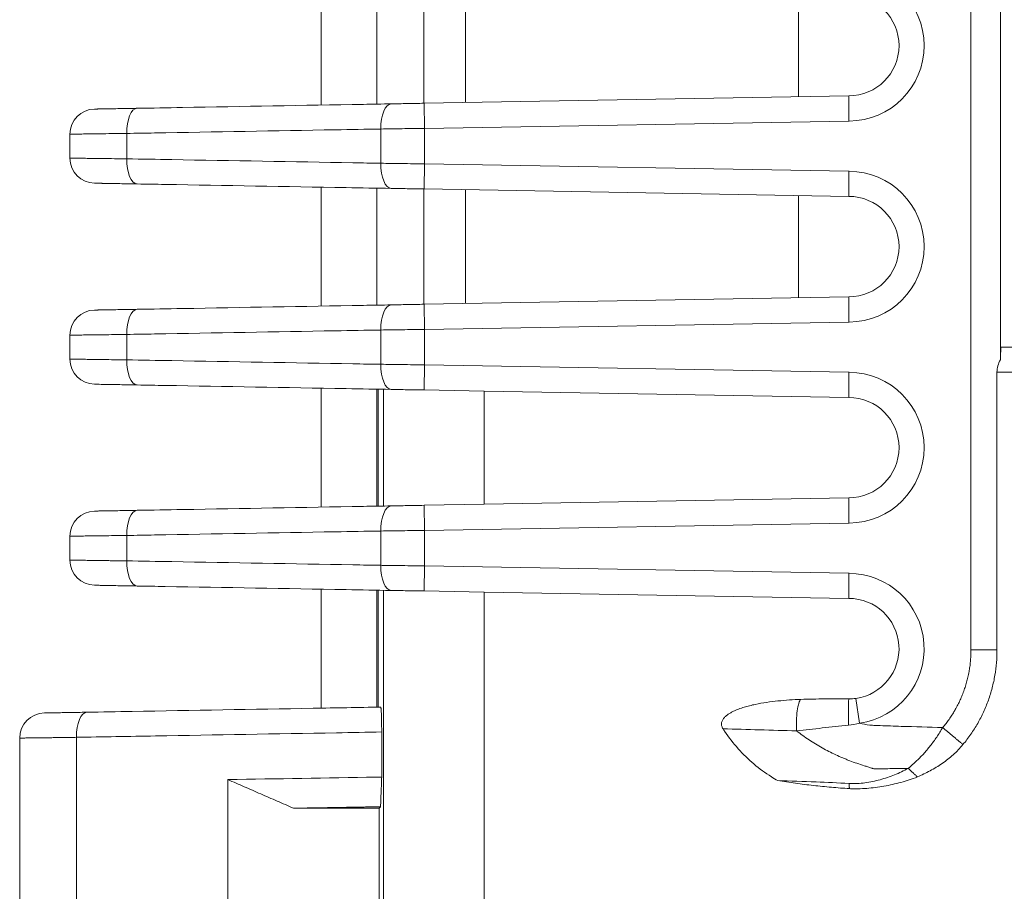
# Model space of a CAD drawing. Header units: millimetres. Extents: x 990 to 1809, y 0 to 562.
# Tile 46 of 256: x 1197 to 1217, y 294 to 311. Entities that reach past the tile are written whole.
import ezdxf

# ---------------------------------------------------------------- set-up
doc = ezdxf.new("R2010")
doc.units = ezdxf.units.MM
doc.layers.add('1', color=7, linetype='Continuous', true_color=0xffffff)

msp = doc.modelspace()

# ---------------------------------------------------------------- linework, layer by layer
at = {"layer": '1', "color": 7, "linetype": 'Continuous', "lineweight": 18}
for p, q in [((1216.353, 298.616), (1216.353, 378.66)), ((1216.94, 378.66), (1216.94, 304.388)), ((1203.421, 309.455), (1203.421, 311.821)), ((1204.528, 311.802), (1204.528, 309.474)), ((1205.467, 309.491), (1205.467, 311.786)), ((1206.29, 311.771), (1206.29, 309.505)), ((1205.469, 309.491), (1213.921, 309.638)), ((1205.477, 308.991), (1205.469, 309.491)), ((1213.925, 309.138), (1205.477, 308.991)), ((1205.469, 307.786), (1205.477, 308.286)), ((1205.477, 308.286), (1213.925, 308.138)), ((1203.421, 305.455), (1203.421, 307.821)), ((1204.528, 307.802), (1204.528, 305.474)), ((1205.467, 305.491), (1205.467, 307.786)), ((1213.921, 307.638), (1205.469, 307.786)), ((1206.29, 307.771), (1206.29, 305.505)), ((1205.469, 305.491), (1213.921, 305.638)), ((1205.469, 305.491), (1205.477, 304.991)), ((1213.925, 305.138), (1205.477, 304.991)), ((1216.955, 304.638), (1219.348, 304.638)), ((1205.469, 303.786), (1205.477, 304.286)), ((1205.477, 304.286), (1213.925, 304.138)), ((1219.826, 304.138), (1216.871, 304.138)), ((1216.871, 304.138), (1216.871, 298.616)), ((1203.421, 301.455), (1203.421, 303.821)), ((1204.528, 303.802), (1204.528, 301.474)), ((1204.558, 303.802), (1204.558, 301.475)), ((1204.663, 301.477), (1204.663, 303.8)), ((1206.662, 303.765), (1205.469, 303.786)), ((1206.662, 303.765), (1206.662, 301.511)), ((1213.921, 303.638), (1206.662, 303.765)), ((1206.662, 301.511), (1213.921, 301.638)), ((1205.469, 301.491), (1206.662, 301.511)), ((1205.469, 301.491), (1205.477, 300.991)), ((1213.925, 301.138), (1205.477, 300.991)), ((1205.477, 300.286), (1205.469, 299.786)), ((1205.477, 300.286), (1213.925, 300.138)), ((1203.421, 297.455), (1203.421, 299.821)), ((1204.528, 299.802), (1204.528, 297.474)), ((1204.558, 299.802), (1204.558, 297.475)), ((1204.663, 280.205), (1204.663, 299.8)), ((1206.662, 299.765), (1205.469, 299.786)), ((1206.662, 299.765), (1206.662, 280.217)), ((1213.921, 299.638), (1206.662, 299.765)), ((1214.135, 297.154), (1214.064, 297.648)), ((1202.872, 295.463), (1204.573, 295.463)), ((1204.603, 295.493), (1204.573, 295.463)), ((1204.573, 284.545), (1204.573, 295.463))]:
    msp.add_line(p, q, dxfattribs=at)
for centre, radius, start, end in [((1213.921, 310.638), 1.5, 270.1835, 89.8165), ((1213.921, 310.638), 1, 270, 90), ((1198.921, 308.876), 0.5, 91, 180), ((1198.921, 308.4), 0.5, 180, 269), ((1213.921, 306.638), 1.5, 270.1835, 89.8165), ((1213.921, 306.638), 1, 270, 90), ((1198.921, 304.876), 0.5, 91, 180), ((1198.921, 304.4), 0.5, 180, 269), ((1213.921, 302.638), 1.5, 270.1835, 89.8165), ((1213.921, 302.638), 1, 270, 90), ((1198.921, 300.876), 0.5, 91, 180), ((1198.921, 300.4), 0.5, 180, 269), ((1213.921, 298.638), 1.5, 278.232, 89.8165), ((1213.921, 298.638), 1, 278.232, 90), ((1197.921, 296.859), 0.5, 91, 180)]:
    msp.add_arc(centre, radius, start, end, dxfattribs=at)
for centre, major_axis, ratio, start_param, end_param in [((1204.825, 308.979), (-0.009, 0.5), 0.434695, 0, 1.563209), ((1199.768, 308.891), (0.009, -0.5), 0.434695, 3.141593, 4.704802), ((1199.768, 308.385), (0.009, 0.5), 0.434695, 1.578384, 3.141593), ((1204.825, 308.297), (0.009, 0.5), 0.434695, 1.578384, 3.141593), ((1199.768, 304.891), (0.009, -0.5), 0.434695, 3.141593, 4.704802), ((1204.825, 304.979), (-0.009, 0.5), 0.434695, 0, 1.563209), ((1216.955, 304.138), (0, 0.5), 0.034921, 0, 1.048311), ((1199.768, 304.385), (0.009, 0.5), 0.434695, 1.578384, 3.141593), ((1217.389, 304.138), (0.518, 0), 0.965689, 2.619107, 3.141593), ((1204.825, 304.297), (0.009, 0.5), 0.434695, 1.578384, 3.141593), ((1199.768, 300.891), (0.009, -0.5), 0.434695, 3.141593, 4.704802), ((1204.825, 300.979), (-0.009, 0.5), 0.434695, 0, 1.563208), ((1199.768, 300.385), (0.009, 0.5), 0.434695, 1.578384, 3.141593), ((1204.825, 300.297), (0.009, 0.5), 0.434696, 1.578383, 3.141593), ((1212.987, 297.138), (0, -0.5), 0.214864, 3.329004, 4.989649), ((1213.921, 297.138), (0, -0.5), 0.015275, 3.145117, 4.758398), ((1198.768, 296.874), (0.009, -0.5), 0.434695, 3.141593, 4.704801)]:
    msp.add_ellipse(centre, major_axis=major_axis, ratio=ratio, start_param=start_param, end_param=end_param, dxfattribs=at)
for points, degree in [([(1212.922, 311.656), (1212.922, 309.621)], 1), ([(1198.421, 308.4), (1198.421, 308.559), (1198.421, 308.717), (1198.421, 308.876)], 3), ([(1199.551, 308.891), (1199.551, 308.722), (1199.551, 308.554), (1199.551, 308.385)], 3), ([(1204.608, 308.297), (1204.608, 308.524), (1204.608, 308.752), (1204.608, 308.979)], 3), ([(1205.477, 308.991), (1205.477, 308.756), (1205.477, 308.521), (1205.477, 308.286)], 3), ([(1212.922, 307.656), (1212.922, 305.621)], 1), ([(1204.608, 304.297), (1204.608, 304.524), (1204.608, 304.752), (1204.608, 304.979)], 3), ([(1205.477, 304.991), (1205.477, 304.756), (1205.477, 304.521), (1205.477, 304.286)], 3), ([(1198.421, 304.4), (1198.421, 304.559), (1198.421, 304.717), (1198.421, 304.876)], 3), ([(1198.421, 300.4), (1198.421, 300.559), (1198.421, 300.717), (1198.421, 300.876)], 3), ([(1199.551, 300.891), (1199.551, 300.722), (1199.551, 300.554), (1199.551, 300.385)], 3), ([(1204.608, 300.297), (1204.608, 300.524), (1204.608, 300.752), (1204.608, 300.979)], 3), ([(1205.477, 300.991), (1205.477, 300.756), (1205.477, 300.521), (1205.477, 300.286)], 3), ([(1215.791, 297.068), (1216.062, 297.389), (1216.355, 298.195), (1216.353, 298.616)], 2), ([(1216.353, 298.616), (1216.871, 298.616)], 1), ([(1213.92, 297.638), (1213.968, 297.638), (1214.016, 297.642), (1214.064, 297.648)], 3), ([(1214.135, 297.154), (1214.062, 297.135), (1213.988, 297.122), (1213.913, 297.115)], 3), ([(1204.625, 296.98), (1204.625, 296.681), (1204.625, 296.383), (1204.625, 296.084)], 3), ([(1215.791, 297.068), (1216.193, 296.731)], 1), ([(1215.104, 296.256), (1215.287, 296.086)], 1), ([(1202.872, 295.463), (1201.563, 296.033)], 1), ([(1213.926, 295.956), (1213.934, 295.853)], 1), ([(1204.602, 295.493), (1203.737, 295.478), (1202.872, 295.463)], 2)]:
    msp.add_open_spline(points, degree=degree, dxfattribs=at)
for points, knots in [([(1213.925, 309.138), (1213.925, 309.154), (1213.925, 309.171), (1213.925, 309.203), (1213.924, 309.22), (1213.924, 309.252), (1213.924, 309.268), (1213.924, 309.299), (1213.923, 309.33), (1213.923, 309.359), (1213.923, 309.388), (1213.923, 309.403), (1213.922, 309.443), (1213.922, 309.469), (1213.922, 309.503), (1213.922, 309.514), (1213.921, 309.535), (1213.921, 309.545), (1213.921, 309.572), (1213.921, 309.587), (1213.921, 309.606), (1213.921, 309.612), (1213.921, 309.621), (1213.921, 309.625), (1213.921, 309.635), (1213.921, 309.638), (1213.921, 309.638)], [0, 0, 0, 0, 0.0625, 0.0625, 0.125, 0.125, 0.1875, 0.1875, 0.25, 0.3125, 0.3125, 0.375, 0.375, 0.5, 0.5, 0.5625, 0.5625, 0.625, 0.625, 0.75, 0.75, 0.8125, 0.8125, 0.875, 0.875, 1, 1, 1, 1]), ([(1199.76, 309.391), (1200.06, 309.396), (1200.36, 309.401), (1201.861, 309.428), (1203.061, 309.449), (1204.447, 309.473), (1204.632, 309.476), (1204.817, 309.479)], [0, 0, 0, 0, 0.178059, 0.178059, 0.890297, 0.890297, 1, 1, 1, 1]), ([(1204.817, 309.479), (1204.868, 309.48), (1204.971, 309.482), (1205.132, 309.485), (1205.243, 309.487), (1205.356, 309.489), (1205.412, 309.49), (1205.469, 309.491)], [0, 0, 0, 0, 0.25, 0.5, 0.75, 0.75, 1, 1, 1, 1]), ([(1198.912, 309.376), (1198.912, 309.376), (1198.917, 309.376), (1198.936, 309.377), (1198.951, 309.377), (1198.975, 309.377), (1198.98, 309.377), (1198.991, 309.378), (1198.997, 309.378), (1199.015, 309.378), (1199.028, 309.378), (1199.071, 309.379), (1199.104, 309.379), (1199.159, 309.38), (1199.179, 309.381), (1199.21, 309.381), (1199.221, 309.382), (1199.242, 309.382), (1199.253, 309.382), (1199.31, 309.383), (1199.408, 309.385), (1199.518, 309.387), (1199.605, 309.388), (1199.635, 309.389), (1199.697, 309.39), (1199.728, 309.39), (1199.76, 309.391)], [0, 0, 0, 0, 0.125, 0.125, 0.25, 0.25, 0.28125, 0.28125, 0.3125, 0.3125, 0.375, 0.375, 0.5, 0.5, 0.5625, 0.5625, 0.59375, 0.59375, 0.625, 0.625, 0.75, 0.875, 0.875, 0.9375, 0.9375, 1, 1, 1, 1]), ([(1199.551, 308.891), (1199.509, 308.89), (1199.467, 308.89), (1199.385, 308.889), (1199.345, 308.888), (1199.228, 308.887), (1199.081, 308.885), (1198.952, 308.883), (1198.876, 308.882), (1198.861, 308.882), (1198.832, 308.882), (1198.79, 308.881), (1198.751, 308.881), (1198.676, 308.88), (1198.633, 308.879), (1198.576, 308.878), (1198.558, 308.878), (1198.534, 308.878), (1198.526, 308.878), (1198.512, 308.877), (1198.505, 308.877), (1198.472, 308.877), (1198.453, 308.877), (1198.427, 308.876), (1198.42, 308.876), (1198.421, 308.876)], [0, 0, 0, 0, 0.062471, 0.062471, 0.124941, 0.124941, 0.249883, 0.374824, 0.374824, 0.406059, 0.406059, 0.437295, 0.499765, 0.499765, 0.624707, 0.624707, 0.687177, 0.687177, 0.718413, 0.718413, 0.749648, 0.749648, 0.874589, 0.874589, 1, 1, 1, 1]), ([(1204.608, 308.979), (1204.308, 308.974), (1204.008, 308.969), (1202.507, 308.943), (1201.306, 308.922), (1199.921, 308.897), (1199.736, 308.894), (1199.551, 308.891)], [0, 0, 0, 0, 0.178059, 0.178059, 0.890297, 0.890297, 1, 1, 1, 1]), ([(1205.477, 308.991), (1205.402, 308.99), (1205.327, 308.989), (1205.177, 308.987), (1205.103, 308.986), (1204.957, 308.984), (1204.886, 308.983), (1204.745, 308.981), (1204.676, 308.98), (1204.608, 308.979)], [0, 0, 0, 0, 0.25, 0.25, 0.5, 0.5, 0.75, 0.75, 1, 1, 1, 1]), ([(1198.421, 308.4), (1198.421, 308.4), (1198.422, 308.4), (1198.429, 308.4), (1198.434, 308.4), (1198.454, 308.4), (1198.493, 308.399), (1198.557, 308.398), (1198.605, 308.398), (1198.615, 308.397), (1198.635, 308.397), (1198.667, 308.397), (1198.703, 308.396), (1198.777, 308.395), (1198.832, 308.395), (1198.922, 308.393), (1198.953, 308.393), (1199.002, 308.392), (1199.019, 308.392), (1199.053, 308.392), (1199.07, 308.391), (1199.157, 308.39), (1199.231, 308.389), (1199.385, 308.387), (1199.466, 308.386), (1199.551, 308.385)], [0, 0, 0, 0, 0.061972, 0.061972, 0.124507, 0.124507, 0.249577, 0.374648, 0.374648, 0.405915, 0.405915, 0.437183, 0.499718, 0.499718, 0.624789, 0.624789, 0.687324, 0.687324, 0.718592, 0.718592, 0.749859, 0.749859, 0.87493, 0.87493, 1, 1, 1, 1]), ([(1199.551, 308.385), (1199.851, 308.38), (1200.151, 308.375), (1201.652, 308.349), (1202.853, 308.328), (1204.238, 308.303), (1204.423, 308.3), (1204.608, 308.297)], [0, 0, 0, 0, 0.178059, 0.178059, 0.890297, 0.890297, 1, 1, 1, 1]), ([(1204.608, 308.297), (1204.676, 308.296), (1204.745, 308.295), (1204.886, 308.293), (1204.957, 308.292), (1205.103, 308.29), (1205.177, 308.289), (1205.327, 308.288), (1205.402, 308.287), (1205.477, 308.286)], [0, 0, 0, 0, 0.25, 0.25, 0.5, 0.5, 0.75, 0.75, 1, 1, 1, 1]), ([(1213.925, 308.138), (1213.925, 308.122), (1213.925, 308.106), (1213.925, 308.073), (1213.924, 308.056), (1213.924, 308.024), (1213.924, 308.008), (1213.924, 307.977), (1213.923, 307.946), (1213.923, 307.917), (1213.923, 307.888), (1213.923, 307.874), (1213.922, 307.833), (1213.922, 307.808), (1213.922, 307.773), (1213.922, 307.762), (1213.921, 307.741), (1213.921, 307.731), (1213.921, 307.704), (1213.921, 307.689), (1213.921, 307.67), (1213.921, 307.664), (1213.921, 307.655), (1213.921, 307.651), (1213.921, 307.641), (1213.921, 307.638), (1213.921, 307.638)], [0, 0, 0, 0, 0.0625, 0.0625, 0.125, 0.125, 0.1875, 0.1875, 0.25, 0.3125, 0.3125, 0.375, 0.375, 0.5, 0.5, 0.5625, 0.5625, 0.625, 0.625, 0.75, 0.75, 0.8125, 0.8125, 0.875, 0.875, 1, 1, 1, 1]), ([(1199.76, 307.885), (1199.696, 307.886), (1199.635, 307.887), (1199.519, 307.889), (1199.464, 307.89), (1199.399, 307.892), (1199.386, 307.892), (1199.361, 307.892), (1199.348, 307.892), (1199.311, 307.893), (1199.288, 307.894), (1199.22, 307.895), (1199.179, 307.895), (1199.123, 307.896), (1199.106, 307.897), (1199.081, 307.897), (1199.073, 307.897), (1199.057, 307.898), (1199.05, 307.898), (1199.014, 307.898), (1198.966, 307.899), (1198.937, 307.9), (1198.922, 307.9), (1198.918, 307.9), (1198.913, 307.9), (1198.912, 307.9), (1198.912, 307.9)], [0, 0, 0, 0, 0.125003, 0.125003, 0.250006, 0.250006, 0.281256, 0.281256, 0.312507, 0.312507, 0.375008, 0.375008, 0.500011, 0.500011, 0.562513, 0.562513, 0.593763, 0.593763, 0.625014, 0.625014, 0.750017, 0.87502, 0.87502, 0.937521, 0.937521, 1, 1, 1, 1]), ([(1204.817, 307.797), (1204.516, 307.802), (1204.216, 307.807), (1202.716, 307.834), (1201.515, 307.855), (1200.13, 307.879), (1199.945, 307.882), (1199.76, 307.885)], [0, 0, 0, 0, 0.178059, 0.178059, 0.890297, 0.890297, 1, 1, 1, 1]), ([(1205.469, 307.786), (1205.412, 307.787), (1205.356, 307.788), (1205.243, 307.79), (1205.132, 307.791), (1204.971, 307.794), (1204.868, 307.796), (1204.817, 307.797)], [0, 0, 0, 0, 0.25, 0.25, 0.5, 0.75, 1, 1, 1, 1]), ([(1213.925, 305.138), (1213.925, 305.154), (1213.925, 305.171), (1213.925, 305.203), (1213.924, 305.22), (1213.924, 305.252), (1213.924, 305.268), (1213.924, 305.299), (1213.923, 305.33), (1213.923, 305.359), (1213.923, 305.388), (1213.923, 305.403), (1213.922, 305.443), (1213.922, 305.469), (1213.922, 305.503), (1213.922, 305.514), (1213.921, 305.535), (1213.921, 305.545), (1213.921, 305.572), (1213.921, 305.587), (1213.921, 305.606), (1213.921, 305.612), (1213.921, 305.621), (1213.921, 305.625), (1213.921, 305.635), (1213.921, 305.638), (1213.921, 305.638)], [0, 0, 0, 0, 0.0625, 0.0625, 0.125, 0.125, 0.1875, 0.1875, 0.25, 0.3125, 0.3125, 0.375, 0.375, 0.5, 0.5, 0.5625, 0.5625, 0.625, 0.625, 0.75, 0.75, 0.8125, 0.8125, 0.875, 0.875, 1, 1, 1, 1]), ([(1198.912, 305.376), (1198.912, 305.376), (1198.917, 305.376), (1198.936, 305.377), (1198.951, 305.377), (1198.975, 305.377), (1198.98, 305.377), (1198.991, 305.378), (1198.997, 305.378), (1199.015, 305.378), (1199.028, 305.378), (1199.071, 305.379), (1199.104, 305.379), (1199.159, 305.38), (1199.179, 305.381), (1199.21, 305.381), (1199.221, 305.382), (1199.242, 305.382), (1199.253, 305.382), (1199.31, 305.383), (1199.408, 305.385), (1199.518, 305.387), (1199.605, 305.388), (1199.635, 305.389), (1199.697, 305.39), (1199.728, 305.39), (1199.76, 305.391)], [0, 0, 0, 0, 0.125, 0.125, 0.25, 0.25, 0.28125, 0.28125, 0.3125, 0.3125, 0.375, 0.375, 0.5, 0.5, 0.5625, 0.5625, 0.59375, 0.59375, 0.625, 0.625, 0.75, 0.875, 0.875, 0.9375, 0.9375, 1, 1, 1, 1]), ([(1199.76, 305.391), (1200.06, 305.396), (1200.36, 305.401), (1201.861, 305.428), (1203.061, 305.449), (1204.447, 305.473), (1204.632, 305.476), (1204.817, 305.479)], [0, 0, 0, 0, 0.178059, 0.178059, 0.890297, 0.890297, 1, 1, 1, 1]), ([(1204.817, 305.479), (1204.868, 305.48), (1204.971, 305.482), (1205.132, 305.485), (1205.243, 305.487), (1205.356, 305.489), (1205.412, 305.49), (1205.469, 305.491)], [0, 0, 0, 0, 0.25, 0.5, 0.75, 0.75, 1, 1, 1, 1]), ([(1204.608, 304.979), (1204.308, 304.974), (1204.008, 304.969), (1202.507, 304.943), (1201.306, 304.922), (1199.921, 304.897), (1199.736, 304.894), (1199.551, 304.891)], [0, 0, 0, 0, 0.178059, 0.178059, 0.890297, 0.890297, 1, 1, 1, 1]), ([(1205.477, 304.991), (1205.402, 304.99), (1205.327, 304.989), (1205.177, 304.987), (1205.103, 304.986), (1204.957, 304.984), (1204.886, 304.983), (1204.745, 304.981), (1204.676, 304.98), (1204.608, 304.979)], [0, 0, 0, 0, 0.25, 0.25, 0.5, 0.5, 0.75, 0.75, 1, 1, 1, 1]), ([(1199.551, 304.891), (1199.509, 304.89), (1199.467, 304.89), (1199.385, 304.889), (1199.345, 304.888), (1199.228, 304.887), (1199.081, 304.885), (1198.952, 304.883), (1198.876, 304.882), (1198.861, 304.882), (1198.832, 304.882), (1198.79, 304.881), (1198.751, 304.881), (1198.676, 304.88), (1198.633, 304.879), (1198.576, 304.878), (1198.558, 304.878), (1198.534, 304.878), (1198.526, 304.878), (1198.512, 304.877), (1198.505, 304.877), (1198.472, 304.877), (1198.453, 304.877), (1198.427, 304.876), (1198.42, 304.876), (1198.421, 304.876)], [0, 0, 0, 0, 0.062484, 0.062484, 0.124968, 0.124968, 0.249936, 0.374904, 0.374904, 0.406146, 0.406146, 0.437388, 0.499872, 0.499872, 0.62484, 0.62484, 0.687324, 0.687324, 0.718566, 0.718566, 0.749809, 0.749809, 0.874777, 0.874777, 1, 1, 1, 1]), ([(1199.551, 304.891), (1199.551, 304.735), (1199.551, 304.567), (1199.551, 304.398), (1199.551, 304.385)], [0, 0, 0, 0, 0.924433, 1, 1, 1, 1]), ([(1198.421, 304.4), (1198.421, 304.4), (1198.422, 304.4), (1198.429, 304.4), (1198.434, 304.4), (1198.454, 304.4), (1198.493, 304.399), (1198.557, 304.398), (1198.605, 304.398), (1198.615, 304.397), (1198.635, 304.397), (1198.667, 304.397), (1198.703, 304.396), (1198.777, 304.395), (1198.832, 304.395), (1198.922, 304.393), (1198.953, 304.393), (1199.002, 304.392), (1199.019, 304.392), (1199.053, 304.392), (1199.07, 304.391), (1199.157, 304.39), (1199.231, 304.389), (1199.385, 304.387), (1199.466, 304.386), (1199.551, 304.385)], [0, 0, 0, 0, 0.061806, 0.061806, 0.124352, 0.124352, 0.249445, 0.374537, 0.374537, 0.40581, 0.40581, 0.437084, 0.49963, 0.49963, 0.624722, 0.624722, 0.687269, 0.687269, 0.718542, 0.718542, 0.749815, 0.749815, 0.874907, 0.874907, 1, 1, 1, 1]), ([(1199.551, 304.385), (1199.851, 304.38), (1200.151, 304.375), (1201.652, 304.349), (1202.853, 304.328), (1204.238, 304.303), (1204.423, 304.3), (1204.608, 304.297)], [0, 0, 0, 0, 0.178059, 0.178059, 0.890297, 0.890297, 1, 1, 1, 1]), ([(1204.608, 304.297), (1204.676, 304.296), (1204.745, 304.295), (1204.886, 304.293), (1204.957, 304.292), (1205.103, 304.29), (1205.177, 304.289), (1205.327, 304.288), (1205.402, 304.287), (1205.477, 304.286)], [0, 0, 0, 0, 0.25, 0.25, 0.5, 0.5, 0.75, 0.75, 1, 1, 1, 1]), ([(1213.925, 304.138), (1213.925, 304.122), (1213.925, 304.106), (1213.925, 304.073), (1213.924, 304.056), (1213.924, 304.024), (1213.924, 304.008), (1213.924, 303.977), (1213.923, 303.946), (1213.923, 303.917), (1213.923, 303.888), (1213.923, 303.874), (1213.922, 303.833), (1213.922, 303.808), (1213.922, 303.773), (1213.922, 303.762), (1213.921, 303.741), (1213.921, 303.731), (1213.921, 303.704), (1213.921, 303.689), (1213.921, 303.67), (1213.921, 303.664), (1213.921, 303.655), (1213.921, 303.651), (1213.921, 303.641), (1213.921, 303.638), (1213.921, 303.638)], [0, 0, 0, 0, 0.0625, 0.0625, 0.125, 0.125, 0.1875, 0.1875, 0.25, 0.3125, 0.3125, 0.375, 0.375, 0.5, 0.5, 0.5625, 0.5625, 0.625, 0.625, 0.75, 0.75, 0.8125, 0.8125, 0.875, 0.875, 1, 1, 1, 1]), ([(1199.76, 303.885), (1199.696, 303.886), (1199.635, 303.887), (1199.519, 303.889), (1199.464, 303.89), (1199.399, 303.892), (1199.386, 303.892), (1199.361, 303.892), (1199.348, 303.892), (1199.311, 303.893), (1199.288, 303.894), (1199.22, 303.895), (1199.179, 303.895), (1199.123, 303.896), (1199.106, 303.897), (1199.081, 303.897), (1199.073, 303.897), (1199.057, 303.898), (1199.05, 303.898), (1199.014, 303.898), (1198.966, 303.899), (1198.937, 303.9), (1198.922, 303.9), (1198.918, 303.9), (1198.913, 303.9), (1198.912, 303.9), (1198.912, 303.9)], [0, 0, 0, 0, 0.12508, 0.12508, 0.25016, 0.25016, 0.28143, 0.28143, 0.3127, 0.3127, 0.37524, 0.37524, 0.50032, 0.50032, 0.56286, 0.56286, 0.59413, 0.59413, 0.6254, 0.6254, 0.75048, 0.87556, 0.87556, 0.9381, 0.9381, 1, 1, 1, 1]), ([(1204.817, 303.797), (1204.516, 303.802), (1204.216, 303.807), (1202.716, 303.834), (1201.515, 303.855), (1200.13, 303.879), (1199.945, 303.882), (1199.76, 303.885)], [0, 0, 0, 0, 0.178059, 0.178059, 0.890297, 0.890297, 1, 1, 1, 1]), ([(1205.469, 303.786), (1205.412, 303.787), (1205.356, 303.788), (1205.243, 303.79), (1205.132, 303.791), (1204.971, 303.794), (1204.868, 303.796), (1204.817, 303.797)], [0, 0, 0, 0, 0.25, 0.25, 0.5, 0.75, 1, 1, 1, 1]), ([(1213.925, 301.138), (1213.925, 301.154), (1213.925, 301.171), (1213.925, 301.203), (1213.924, 301.22), (1213.924, 301.252), (1213.924, 301.268), (1213.924, 301.299), (1213.923, 301.33), (1213.923, 301.359), (1213.923, 301.388), (1213.923, 301.403), (1213.922, 301.443), (1213.922, 301.469), (1213.922, 301.503), (1213.922, 301.514), (1213.921, 301.535), (1213.921, 301.545), (1213.921, 301.572), (1213.921, 301.587), (1213.921, 301.606), (1213.921, 301.612), (1213.921, 301.621), (1213.921, 301.625), (1213.921, 301.635), (1213.921, 301.638), (1213.921, 301.638)], [0, 0, 0, 0, 0.0625, 0.0625, 0.125, 0.125, 0.1875, 0.1875, 0.25, 0.3125, 0.3125, 0.375, 0.375, 0.5, 0.5, 0.5625, 0.5625, 0.625, 0.625, 0.75, 0.75, 0.8125, 0.8125, 0.875, 0.875, 1, 1, 1, 1]), ([(1198.912, 301.376), (1198.912, 301.376), (1198.917, 301.376), (1198.936, 301.377), (1198.951, 301.377), (1198.975, 301.377), (1198.98, 301.377), (1198.991, 301.378), (1198.997, 301.378), (1199.015, 301.378), (1199.028, 301.378), (1199.071, 301.379), (1199.104, 301.379), (1199.159, 301.38), (1199.179, 301.381), (1199.21, 301.381), (1199.221, 301.382), (1199.242, 301.382), (1199.253, 301.382), (1199.31, 301.383), (1199.408, 301.385), (1199.518, 301.387), (1199.605, 301.388), (1199.635, 301.389), (1199.697, 301.39), (1199.728, 301.39), (1199.76, 301.391)], [0, 0, 0, 0, 0.125, 0.125, 0.25, 0.25, 0.28125, 0.28125, 0.3125, 0.3125, 0.375, 0.375, 0.5, 0.5, 0.5625, 0.5625, 0.59375, 0.59375, 0.625, 0.625, 0.75, 0.875, 0.875, 0.9375, 0.9375, 1, 1, 1, 1]), ([(1199.76, 301.391), (1200.06, 301.396), (1200.36, 301.401), (1201.861, 301.428), (1203.061, 301.449), (1204.447, 301.473), (1204.632, 301.476), (1204.817, 301.479)], [0, 0, 0, 0, 0.178059, 0.178059, 0.890297, 0.890297, 1, 1, 1, 1]), ([(1204.817, 301.479), (1204.868, 301.48), (1204.971, 301.482), (1205.132, 301.485), (1205.243, 301.487), (1205.356, 301.489), (1205.412, 301.49), (1205.469, 301.491)], [0, 0, 0, 0, 0.25, 0.5, 0.75, 0.75, 1, 1, 1, 1]), ([(1199.551, 300.891), (1199.509, 300.89), (1199.467, 300.89), (1199.385, 300.889), (1199.345, 300.888), (1199.228, 300.887), (1199.081, 300.885), (1198.952, 300.883), (1198.876, 300.882), (1198.861, 300.882), (1198.832, 300.882), (1198.79, 300.881), (1198.751, 300.881), (1198.676, 300.88), (1198.633, 300.879), (1198.576, 300.878), (1198.558, 300.878), (1198.534, 300.878), (1198.526, 300.878), (1198.512, 300.877), (1198.505, 300.877), (1198.472, 300.877), (1198.453, 300.877), (1198.427, 300.876), (1198.421, 300.876), (1198.421, 300.876)], [0, 0, 0, 0, 0.062514, 0.062514, 0.125029, 0.125029, 0.250057, 0.375086, 0.375086, 0.406343, 0.406343, 0.4376, 0.500115, 0.500115, 0.625143, 0.625143, 0.687658, 0.687658, 0.718915, 0.718915, 0.750172, 0.750172, 0.875201, 0.875201, 1, 1, 1, 1]), ([(1204.608, 300.979), (1204.308, 300.974), (1204.008, 300.969), (1202.507, 300.943), (1201.306, 300.922), (1199.921, 300.897), (1199.736, 300.894), (1199.551, 300.891)], [0, 0, 0, 0, 0.178059, 0.178059, 0.890297, 0.890297, 1, 1, 1, 1]), ([(1205.477, 300.991), (1205.402, 300.99), (1205.327, 300.989), (1205.177, 300.987), (1205.103, 300.986), (1204.957, 300.984), (1204.886, 300.983), (1204.745, 300.981), (1204.676, 300.98), (1204.608, 300.979)], [0, 0, 0, 0, 0.25, 0.25, 0.5, 0.5, 0.75, 0.75, 1, 1, 1, 1]), ([(1198.421, 300.4), (1198.421, 300.4), (1198.421, 300.4), (1198.423, 300.4), (1198.426, 300.4), (1198.434, 300.4), (1198.453, 300.4), (1198.472, 300.399), (1198.511, 300.399), (1198.525, 300.399), (1198.558, 300.398), (1198.575, 300.398), (1198.633, 300.397), (1198.677, 300.397), (1198.777, 300.395), (1198.832, 300.395), (1198.951, 300.393), (1199.016, 300.392), (1199.103, 300.391), (1199.121, 300.391), (1199.156, 300.39), (1199.175, 300.39), (1199.23, 300.389), (1199.268, 300.389), (1199.385, 300.387), (1199.466, 300.386), (1199.551, 300.385)], [0, 0, 0, 0, 0.03027, 0.03027, 0.061552, 0.124115, 0.124115, 0.249242, 0.249242, 0.311805, 0.311805, 0.374368, 0.374368, 0.499494, 0.499494, 0.624621, 0.624621, 0.749747, 0.749747, 0.781029, 0.781029, 0.81231, 0.81231, 0.874874, 0.874874, 1, 1, 1, 1]), ([(1199.551, 300.385), (1199.851, 300.38), (1200.151, 300.375), (1201.652, 300.349), (1202.853, 300.328), (1204.238, 300.303), (1204.423, 300.3), (1204.608, 300.297)], [0, 0, 0, 0, 0.178059, 0.178059, 0.890297, 0.890297, 1, 1, 1, 1]), ([(1204.608, 300.297), (1204.642, 300.296), (1204.676, 300.296), (1204.745, 300.295), (1204.78, 300.295), (1204.886, 300.293), (1204.958, 300.292), (1205.105, 300.29), (1205.179, 300.289), (1205.327, 300.288), (1205.402, 300.287), (1205.477, 300.286)], [0, 0, 0, 0, 0.125, 0.125, 0.25, 0.25, 0.5, 0.5, 0.75, 0.75, 1, 1, 1, 1]), ([(1213.925, 300.138), (1213.925, 300.122), (1213.925, 300.08), (1213.924, 299.999), (1213.923, 299.891), (1213.922, 299.789), (1213.921, 299.712), (1213.92, 299.667), (1213.92, 299.642), (1213.92, 299.639), (1213.92, 299.638)], [0, 0, 0, 0, 0.060329, 0.163832, 0.310389, 0.499831, 0.644421, 0.775988, 0.894519, 1, 1, 1, 1]), ([(1199.76, 299.885), (1199.696, 299.886), (1199.635, 299.887), (1199.548, 299.889), (1199.519, 299.889), (1199.477, 299.89), (1199.464, 299.89), (1199.437, 299.891), (1199.423, 299.891), (1199.358, 299.892), (1199.31, 299.893), (1199.22, 299.895), (1199.179, 299.895), (1199.104, 299.897), (1199.071, 299.897), (1199.028, 299.898), (1199.014, 299.898), (1198.99, 299.899), (1198.979, 299.899), (1198.951, 299.899), (1198.936, 299.9), (1198.917, 299.9), (1198.912, 299.9), (1198.912, 299.9)], [0, 0, 0, 0, 0.125059, 0.125059, 0.187588, 0.187588, 0.218853, 0.218853, 0.250118, 0.250118, 0.375176, 0.375176, 0.500235, 0.500235, 0.625294, 0.625294, 0.687824, 0.687824, 0.750353, 0.750353, 0.875412, 0.875412, 1, 1, 1, 1]), ([(1204.817, 299.797), (1204.516, 299.802), (1204.216, 299.807), (1202.716, 299.834), (1201.515, 299.855), (1200.13, 299.879), (1199.945, 299.882), (1199.76, 299.885)], [0, 0, 0, 0, 0.178059, 0.178059, 0.890297, 0.890297, 1, 1, 1, 1]), ([(1205.469, 299.786), (1205.412, 299.787), (1205.356, 299.788), (1205.245, 299.79), (1205.189, 299.791), (1205.079, 299.792), (1204.971, 299.794), (1204.867, 299.796), (1204.817, 299.797)], [0, 0, 0, 0, 0.25, 0.25, 0.5, 0.5, 0.75, 1, 1, 1, 1]), ([(1216.871, 298.616), (1216.872, 298.531), (1216.869, 298.445), (1216.855, 298.276), (1216.833, 298.107), (1216.797, 297.941), (1216.764, 297.816), (1216.753, 297.775), (1216.727, 297.693), (1216.714, 297.653), (1216.67, 297.533), (1216.606, 297.376), (1216.529, 297.225), (1216.444, 297.078), (1216.399, 297.006), (1216.325, 296.9), (1216.3, 296.865), (1216.248, 296.797), (1216.221, 296.764), (1216.193, 296.731)], [0, 0, 0, 0, 0.125, 0.125, 0.25, 0.375, 0.375, 0.4375, 0.4375, 0.5, 0.5, 0.625, 0.75, 0.75, 0.875, 0.875, 0.9375, 0.9375, 1, 1, 1, 1]), ([(1198.76, 297.373), (1199.06, 297.379), (1199.36, 297.384), (1200.861, 297.41), (1202.061, 297.431), (1203.71, 297.46), (1204.158, 297.468), (1204.605, 297.476)], [0, 0, 0, 0, 0.154033, 0.154033, 0.770167, 0.770167, 1, 1, 1, 1]), ([(1204.625, 296.98), (1204.625, 297.015), (1204.625, 297.049), (1204.624, 297.099), (1204.624, 297.116), (1204.624, 297.149), (1204.623, 297.18), (1204.623, 297.21), (1204.622, 297.24), (1204.622, 297.254), (1204.621, 297.294), (1204.62, 297.319), (1204.618, 297.352), (1204.618, 297.363), (1204.617, 297.382), (1204.616, 297.391), (1204.615, 297.417), (1204.614, 297.43), (1204.612, 297.447), (1204.611, 297.452), (1204.61, 297.461), (1204.61, 297.464), (1204.608, 297.473), (1204.607, 297.476), (1204.605, 297.476)], [0, 0, 0, 0, 0.125, 0.125, 0.1875, 0.1875, 0.25, 0.3125, 0.3125, 0.375, 0.375, 0.5, 0.5, 0.5625, 0.5625, 0.625, 0.625, 0.75, 0.75, 0.8125, 0.8125, 0.875, 0.875, 1, 1, 1, 1]), ([(1211.418, 297.044), (1211.408, 297.06), (1211.399, 297.078), (1211.391, 297.106), (1211.39, 297.115), (1211.388, 297.135), (1211.388, 297.144), (1211.39, 297.164), (1211.392, 297.173), (1211.398, 297.192), (1211.401, 297.201), (1211.414, 297.227), (1211.425, 297.243), (1211.443, 297.265), (1211.45, 297.272), (1211.464, 297.286), (1211.471, 297.293), (1211.493, 297.311), (1211.508, 297.323), (1211.54, 297.345), (1211.556, 297.355), (1211.59, 297.374), (1211.607, 297.383), (1211.658, 297.408), (1211.693, 297.423), (1211.765, 297.45), (1211.801, 297.462), (1211.874, 297.484), (1211.911, 297.494), (1211.985, 297.513), (1212.022, 297.522), (1212.134, 297.545), (1212.209, 297.558), (1212.36, 297.581), (1212.435, 297.59), (1212.662, 297.613), (1212.814, 297.623), (1212.967, 297.629)], [0, 0, 0, 0, 0.03125, 0.03125, 0.046875, 0.046875, 0.0625, 0.0625, 0.078125, 0.078125, 0.09375, 0.09375, 0.125, 0.125, 0.140625, 0.140625, 0.15625, 0.15625, 0.1875, 0.1875, 0.21875, 0.21875, 0.25, 0.25, 0.3125, 0.3125, 0.375, 0.375, 0.4375, 0.4375, 0.5, 0.5, 0.625, 0.625, 0.75, 0.75, 1, 1, 1, 1]), ([(1212.967, 297.629), (1213.046, 297.633), (1213.126, 297.634), (1213.285, 297.637), (1213.364, 297.637), (1213.523, 297.638), (1213.603, 297.638), (1213.762, 297.638), (1213.841, 297.638), (1213.92, 297.638)], [0, 0, 0, 0, 0.25, 0.25, 0.5, 0.5, 0.75, 0.75, 1, 1, 1, 1]), ([(1197.912, 297.359), (1197.912, 297.359), (1197.917, 297.359), (1197.931, 297.359), (1197.938, 297.359), (1197.949, 297.359), (1197.953, 297.359), (1197.961, 297.36), (1197.966, 297.36), (1197.99, 297.36), (1198.014, 297.36), (1198.071, 297.361), (1198.104, 297.362), (1198.179, 297.363), (1198.22, 297.364), (1198.288, 297.365), (1198.312, 297.366), (1198.361, 297.367), (1198.387, 297.367), (1198.465, 297.368), (1198.52, 297.369), (1198.635, 297.371), (1198.696, 297.372), (1198.76, 297.373)], [0, 0, 0, 0, 0.125, 0.125, 0.1875, 0.1875, 0.21875, 0.21875, 0.25, 0.25, 0.375, 0.375, 0.5, 0.5, 0.625, 0.625, 0.6875, 0.6875, 0.75, 0.75, 0.875, 0.875, 1, 1, 1, 1]), ([(1213.913, 297.115), (1213.826, 297.107), (1213.739, 297.098), (1213.567, 297.08), (1213.48, 297.07), (1213.223, 297.04), (1213.052, 297.02), (1212.884, 297.001)], [0, 0, 0, 0, 0.25, 0.25, 0.5, 0.5, 1, 1, 1, 1]), ([(1214.135, 297.154), (1214.202, 297.138), (1214.27, 297.127), (1214.373, 297.115), (1214.408, 297.112), (1214.46, 297.11), (1214.477, 297.109), (1214.511, 297.108), (1214.529, 297.107), (1214.684, 297.102), (1214.823, 297.097), (1215.238, 297.084), (1215.514, 297.075), (1215.791, 297.068)], [0, 0, 0, 0, 0.125, 0.125, 0.1875, 0.1875, 0.21875, 0.21875, 0.25, 0.25, 0.5, 0.5, 1, 1, 1, 1]), ([(1204.625, 296.98), (1204.325, 296.974), (1204.025, 296.969), (1202.524, 296.943), (1201.323, 296.922), (1199.599, 296.892), (1199.075, 296.883), (1198.551, 296.874)], [0, 0, 0, 0, 0.148246, 0.148246, 0.741229, 0.741229, 1, 1, 1, 1]), ([(1212.884, 297.001), (1212.635, 297.009), (1212.389, 297.016), (1211.901, 297.03), (1211.659, 297.037), (1211.418, 297.044)], [0, 0, 0, 0, 0.5, 0.5, 1, 1, 1, 1]), ([(1211.418, 297.044), (1211.429, 297.027), (1211.521, 296.888), (1211.714, 296.641), (1212.027, 296.336), (1212.299, 296.136), (1212.464, 296.037), (1212.507, 296.012)], [0, 0, 0, 0, 0.038198, 0.325697, 0.613196, 0.900695, 1, 1, 1, 1]), ([(1215.104, 296.256), (1215.006, 296.255), (1214.909, 296.253), (1214.762, 296.251), (1214.714, 296.25), (1214.641, 296.249), (1214.616, 296.249), (1214.567, 296.248), (1214.543, 296.247), (1214.507, 296.247), (1214.494, 296.246), (1214.476, 296.246), (1214.47, 296.246), (1214.458, 296.246), (1214.446, 296.246), (1214.427, 296.248), (1214.415, 296.25), (1214.403, 296.253), (1214.397, 296.254), (1214.388, 296.257), (1214.385, 296.258), (1214.379, 296.26), (1214.376, 296.261), (1214.361, 296.267), (1214.349, 296.271), (1214.324, 296.278), (1214.312, 296.282), (1214.276, 296.293), (1214.252, 296.301), (1214.179, 296.324), (1214.131, 296.34), (1214.035, 296.373), (1213.988, 296.39), (1213.917, 296.417), (1213.894, 296.427), (1213.847, 296.446), (1213.823, 296.455), (1213.753, 296.485), (1213.707, 296.505), (1213.569, 296.569), (1213.479, 296.615), (1213.345, 296.689), (1213.301, 296.715), (1213.214, 296.768), (1213.172, 296.795), (1213.045, 296.879), (1212.963, 296.939), (1212.884, 297.001)], [0, 0, 0, 0, 0.125, 0.125, 0.1875, 0.1875, 0.21875, 0.21875, 0.25, 0.25, 0.265625, 0.265625, 0.273438, 0.273438, 0.28125, 0.289063, 0.296875, 0.296875, 0.304688, 0.304688, 0.308594, 0.308594, 0.3125, 0.3125, 0.328125, 0.328125, 0.34375, 0.34375, 0.375, 0.375, 0.4375, 0.4375, 0.5, 0.5, 0.53125, 0.53125, 0.5625, 0.5625, 0.625, 0.625, 0.75, 0.75, 0.8125, 0.8125, 0.875, 0.875, 1, 1, 1, 1]), ([(1215.104, 296.256), (1215.156, 296.301), (1215.261, 296.39), (1215.407, 296.54), (1215.545, 296.703), (1215.674, 296.879), (1215.752, 297.005), (1215.791, 297.068)], [0, 0, 0, 0, 0.196921, 0.394558, 0.59373, 0.795266, 1, 1, 1, 1]), ([(1198.551, 296.874), (1198.509, 296.873), (1198.467, 296.872), (1198.386, 296.871), (1198.347, 296.871), (1198.231, 296.869), (1198.158, 296.868), (1198.053, 296.867), (1198.019, 296.867), (1197.954, 296.866), (1197.922, 296.865), (1197.832, 296.864), (1197.776, 296.863), (1197.676, 296.862), (1197.633, 296.862), (1197.557, 296.861), (1197.525, 296.86), (1197.493, 296.86), (1197.486, 296.86), (1197.475, 296.859), (1197.47, 296.859), (1197.455, 296.859), (1197.447, 296.859), (1197.427, 296.859), (1197.421, 296.859), (1197.421, 296.859)], [0, 0, 0, 0, 0.062521, 0.062521, 0.125041, 0.125041, 0.250082, 0.250082, 0.312603, 0.312603, 0.375124, 0.375124, 0.500165, 0.500165, 0.625206, 0.625206, 0.750247, 0.750247, 0.781508, 0.781508, 0.812768, 0.812768, 0.875289, 0.875289, 1, 1, 1, 1]), ([(1197.421, 283.551), (1197.421, 283.62), (1197.421, 283.689), (1197.421, 283.828), (1197.421, 283.897), (1197.421, 284.105), (1197.421, 284.243), (1197.421, 284.451), (1197.421, 284.52), (1197.421, 284.624), (1197.421, 284.659), (1197.421, 284.728), (1197.421, 284.902), (1197.421, 285.075), (1197.421, 285.768), (1197.421, 286.322), (1197.421, 287.431), (1197.421, 287.986), (1197.421, 288.818), (1197.421, 289.095), (1197.421, 289.511), (1197.421, 289.65), (1197.421, 289.927), (1197.421, 292.284), (1197.421, 294.641), (1197.421, 296.859)], [0, 0, 0, 0, 0.015625, 0.015625, 0.03125, 0.03125, 0.0625, 0.0625, 0.078125, 0.078125, 0.085938, 0.085938, 0.09375, 0.125, 0.125, 0.25, 0.25, 0.375, 0.375, 0.4375, 0.4375, 0.46875, 0.46875, 0.5, 1, 1, 1, 1]), ([(1198.551, 296.874), (1198.551, 294.62), (1198.551, 292.367), (1198.551, 289.973), (1198.551, 289.832), (1198.551, 289.656), (1198.551, 289.621), (1198.551, 289.55), (1198.551, 289.515), (1198.552, 289.409), (1198.553, 289.339), (1198.557, 288.987), (1198.562, 288.705), (1198.578, 287.86), (1198.594, 287.297), (1198.619, 286.452), (1198.628, 286.171), (1198.647, 285.607), (1198.656, 285.326), (1198.668, 284.974), (1198.67, 284.903), (1198.673, 284.798), (1198.675, 284.745), (1198.677, 284.683), (1198.678, 284.657), (1198.678, 284.639), (1198.679, 284.631), (1198.68, 284.613), (1198.681, 284.604), (1198.683, 284.591), (1198.684, 284.587), (1198.685, 284.578), (1198.686, 284.573), (1198.69, 284.551), (1198.692, 284.534), (1198.699, 284.481), (1198.704, 284.446), (1198.713, 284.376), (1198.718, 284.34), (1198.727, 284.27), (1198.74, 284.164), (1198.752, 284.059), (1198.764, 283.953), (1198.768, 283.918), (1198.775, 283.848), (1198.779, 283.813), (1198.787, 283.742), (1198.79, 283.707), (1198.797, 283.637), (1198.8, 283.601), (1198.807, 283.531), (1198.81, 283.496), (1198.817, 283.425), (1198.82, 283.39), (1198.823, 283.355)], [0, 0, 0, 0, 0.5, 0.5, 0.53125, 0.53125, 0.539062, 0.539062, 0.546875, 0.546875, 0.5625, 0.5625, 0.625, 0.625, 0.75, 0.75, 0.8125, 0.8125, 0.875, 0.875, 0.890625, 0.890625, 0.898437, 0.902344, 0.904297, 0.904297, 0.90625, 0.90625, 0.908203, 0.908203, 0.90918, 0.90918, 0.910156, 0.910156, 0.914062, 0.914062, 0.921875, 0.921875, 0.929687, 0.929687, 0.9375, 0.953125, 0.953125, 0.960937, 0.960937, 0.96875, 0.96875, 0.976562, 0.976562, 0.984375, 0.984375, 0.992187, 0.992187, 1, 1, 1, 1]), ([(1216.193, 296.731), (1216.134, 296.658), (1216.07, 296.59), (1215.965, 296.496), (1215.929, 296.466), (1215.855, 296.409), (1215.818, 296.381), (1215.74, 296.328), (1215.701, 296.302), (1215.621, 296.254), (1215.58, 296.23), (1215.457, 296.164), (1215.373, 296.123), (1215.287, 296.086)], [0, 0, 0, 0, 0.25, 0.25, 0.375, 0.375, 0.5, 0.5, 0.625, 0.625, 0.75, 0.75, 1, 1, 1, 1]), ([(1213.926, 295.956), (1213.954, 295.955), (1214.009, 295.951), (1214.115, 295.953), (1214.295, 295.975), (1214.546, 296.025), (1214.836, 296.12), (1215.014, 296.211), (1215.104, 296.256)], [0, 0, 0, 0, 0.067319, 0.132309, 0.256612, 0.505659, 0.752456, 1, 1, 1, 1]), ([(1201.563, 296.033), (1202.545, 296.049), (1203.566, 296.066), (1204.586, 296.084), (1204.625, 296.084)], [0, 0, 0, 0, 0.961986, 1, 1, 1, 1]), ([(1201.563, 296.033), (1201.563, 295.434), (1201.563, 294.484), (1201.563, 293.182), (1201.563, 292.433), (1201.563, 291.992), (1201.563, 291.882), (1201.563, 291.794), (1201.564, 291.706), (1201.566, 291.463), (1201.579, 291.068), (1201.614, 290.544), (1201.666, 290.026), (1201.735, 289.518), (1201.818, 289.02), (1201.915, 288.536), (1202.022, 288.067), (1202.118, 287.689), (1202.184, 287.452), (1202.214, 287.342), (1202.236, 287.271), (1202.299, 287.074), (1202.377, 286.884), (1202.458, 286.717), (1202.483, 286.667), (1202.509, 286.618), (1202.561, 286.519), (1202.759, 286.178), (1203.179, 285.615), (1203.845, 285.003), (1204.344, 284.674), (1204.573, 284.545)], [0, 0, 0, 0, 0.136047, 0.216201, 0.296355, 0.306375, 0.316394, 0.321404, 0.326413, 0.336433, 0.37651, 0.416587, 0.456664, 0.496741, 0.536818, 0.576895, 0.616972, 0.657049, 0.677087, 0.682097, 0.687107, 0.697126, 0.737203, 0.742213, 0.747222, 0.752232, 0.757242, 0.77728, 0.857434, 0.937588, 1, 1, 1, 1]), ([(1204.603, 295.493), (1204.606, 295.591), (1204.61, 295.69), (1204.616, 295.838), (1204.618, 295.887), (1204.621, 295.986), (1204.623, 296.035), (1204.625, 296.084)], [0, 0, 0, 0, 0.5, 0.5, 0.75, 0.75, 1, 1, 1, 1]), ([(1213.934, 295.853), (1213.874, 295.857), (1213.814, 295.861), (1213.695, 295.87), (1213.635, 295.875), (1213.516, 295.885), (1213.456, 295.891), (1213.337, 295.903), (1213.278, 295.909), (1213.099, 295.929), (1212.981, 295.944), (1212.743, 295.976), (1212.625, 295.994), (1212.507, 296.012)], [0, 0, 0, 0, 0.125, 0.125, 0.25, 0.25, 0.375, 0.375, 0.5, 0.5, 0.75, 0.75, 1, 1, 1, 1]), ([(1212.507, 296.012), (1212.761, 296.005), (1213.232, 295.991), (1213.707, 295.967), (1213.926, 295.956)], [0, 0, 0, 0, 0.540253, 1, 1, 1, 1]), ([(1215.287, 296.086), (1215.179, 296.045), (1215.07, 296.009), (1214.904, 295.963), (1214.848, 295.949), (1214.735, 295.924), (1214.679, 295.912), (1214.565, 295.892), (1214.508, 295.884), (1214.394, 295.869), (1214.337, 295.863), (1214.222, 295.854), (1214.164, 295.85), (1214.078, 295.848), (1214.049, 295.848), (1213.991, 295.85), (1213.963, 295.851), (1213.934, 295.853)], [0, 0, 0, 0, 0.25, 0.25, 0.375, 0.375, 0.5, 0.5, 0.625, 0.625, 0.75, 0.75, 0.875, 0.875, 0.9375, 0.9375, 1, 1, 1, 1])]:
    msp.add_open_spline(points, degree=3, knots=knots, dxfattribs=at)

doc.saveas('drawing.dxf')
